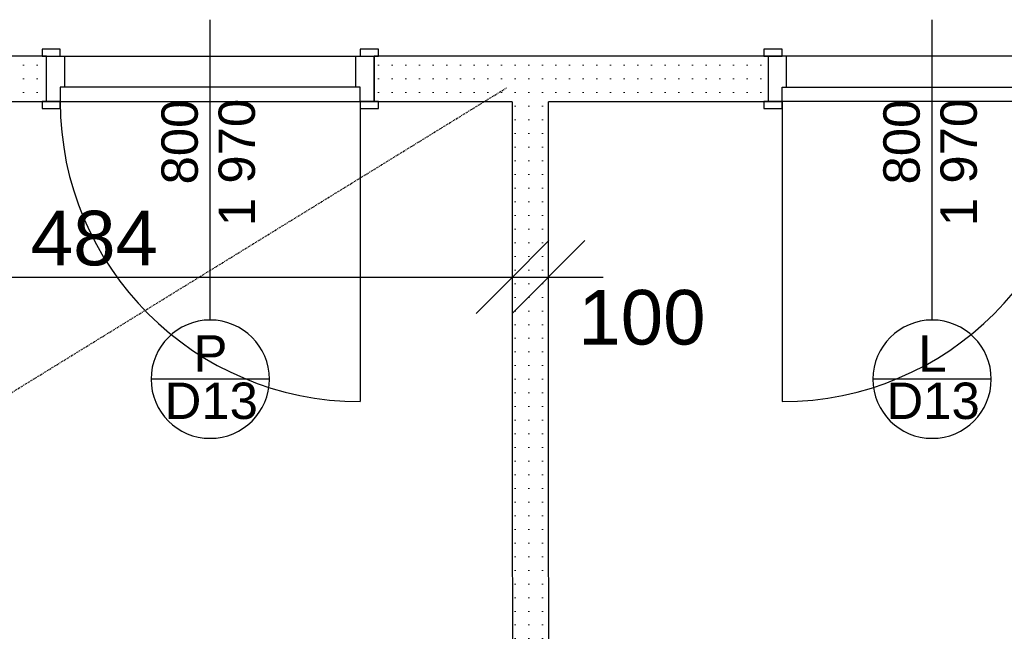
# Model space of a CAD drawing. Header units: millimetres. Extents: x -25972 to 4435, y -2839 to 20217.
# Tile 35 of 110: x -12686 to -9981, y 2008 to 3688. Entities that reach past the tile are written whole.
import ezdxf

# ---------------------------------------------------------------- set-up
doc = ezdxf.new("R2010")
doc.units = ezdxf.units.MM
doc.header["$MEASUREMENT"] = 0
doc.linetypes.add('Wipeout_Contour', pattern=[1000, 0, -1000])
doc.linetypes.add('Čárkovaná M', pattern=[4.5, 2.5, -2])
for name, color, linetype in [('7._POHLED ZÁPADNÍ_2_Kóty - SP', 7, 'Continuous'), ('7._POHLED ZÁPADNÍ_2_Nové_Anotace - SP', 7, 'Continuous'), ('7._POHLED ZÁPADNÍ_2_Nové_Konstrukce - nosné', 7, 'Continuous'), ('7._POHLED ZÁPADNÍ_2_Nové_Kóty - SP', 7, 'Continuous'), ('7._POHLED ZÁPADNÍ_2_Nové_Otvory – Dveře', 7, 'Continuous'), ('7._POHLED ZÁPADNÍ_2_Nové_Otvory – Značky dveří', 7, 'Continuous'), ('7._POHLED ZÁPADNÍ_2_Nové_Výplně – Řezové', 7, 'Continuous'), ('7._POHLED ZÁPADNÍ_2_Otvory – Značky dveří', 7, 'Continuous')]:
    doc.layers.add(name, color=color, linetype=linetype)
doc.styles.add('GENEROVANÝ_STYL_1', font='txt')
doc.styles.add('GENEROVANÝ_STYL_2', font='txt')
pattern_1 = [(0, (0, -9e-13), (0, 37.5), [0, -37.5])]

msp = doc.modelspace()

# ---------------------------------------------------------------- linework, layer by layer
at = {"layer": '7._POHLED ZÁPADNÍ_2_Nové_Otvory – Dveře', "color": 1, "linetype": 'Continuous', "lineweight": 25}
for p, q in [((-12574.4, 3606.8), (-12624.4, 3606.8)), ((-12574.4, 3587.8), (-12574.4, 3606.8)), ((-11700.4, 3606.8), (-11750.4, 3606.8)), ((-11750.4, 3606.8), (-11750.4, 3587.8)), ((-10591.2, 3606.8), (-10641.2, 3606.8)), ((-10591.2, 3587.8), (-10591.2, 3606.8)), ((-12562.4, 3587.8), (-12562.4, 3502.8)), ((-11762.4, 3502.8), (-11762.4, 3587.8)), ((-10579.2, 3502.8), (-10579.2, 3587.8)), ((-12562.4, 3502.8), (-12574.4, 3502.8)), ((-12574.4, 3502.8), (-12574.4, 3462.8)), ((-11750.4, 3502.8), (-12574.4, 3502.8)), ((-12574.4, 3502.8), (-12574.4, 3462.8)), ((-11750.4, 3502.8), (-11762.4, 3502.8)), ((-11750.4, 3462.8), (-11750.4, 3502.8)), ((-11750.4, 3462.8), (-11750.4, 3502.8)), ((-10591.2, 3462.8), (-10591.2, 3502.8)), ((-10591.2, 3502.8), (-10579.2, 3502.8)), ((-10591.2, 3462.8), (-10591.2, 3502.8)), ((-10591.2, 3502.8), (-9767.2, 3502.8)), ((-12574.4, 3443.8), (-12574.4, 3462.8)), ((-12574.4, 3462.8), (-11750.4, 3462.8)), ((-11750.4, 3462.8), (-11750.4, 3443.8)), ((-11750.4, 3462.8), (-11750.4, 2638.8)), ((-10591.2, 3443.8), (-10591.2, 3462.8)), ((-10591.2, 3462.8), (-10591.2, 2638.8)), ((-9767.2, 3462.8), (-10591.2, 3462.8)), ((-12624.4, 3443.8), (-12574.4, 3443.8)), ((-11750.4, 3443.8), (-11700.4, 3443.8)), ((-10641.2, 3443.8), (-10591.2, 3443.8))]:
    msp.add_line(p, q, dxfattribs=at)
for centre, start, end in [((-11750.4, 3462.8), 180, 270), ((-10591.2, 3462.8), 270, 0)]:
    msp.add_arc(centre, 824, start, end, dxfattribs=at)
at = {"layer": '7._POHLED ZÁPADNÍ_2_Nové_Otvory – Značky dveří', "color": 1, "linetype": 'Continuous', "lineweight": 25}
for p, q in [((-12162.4, 2862.8), (-12162.4, 3687.8)), ((-10179.2, 2862.8), (-10179.2, 3687.8)), ((-11999.9, 2700.3), (-12324.9, 2700.3)), ((-10016.7, 2700.3), (-10341.7, 2700.3))]:
    msp.add_line(p, q, dxfattribs=at)
at = {"layer": '7._POHLED ZÁPADNÍ_2_Nové_Otvory – Značky dveří', "color": 1, "linetype": 'Continuous', "lineweight": 25, "flags": 128}
for points in [[(-12324.9, 2700.3, 1), (-11999.9, 2700.3, 1)], [(-10341.7, 2700.3, 1), (-10016.7, 2700.3, 1)]]:
    msp.add_lwpolyline(points, format="xyb", close=True, dxfattribs=at)

# ---------------------------------------------------------------- texts
at = {"layer": '7._POHLED ZÁPADNÍ_2_Kóty - SP', "color": 1, "linetype": 'Continuous', "lineweight": 25, "char_height": 150, "attachment_point": 7, "style": 'GENEROVANÝ_STYL_2'}
for s, insert, width in [('\\A1;{\\pql;\\fArial|b0|i0|c0|p38;2\xa0484}', (-12830.2, 3010.8), 512.914), ('\\A1;{\\pql;\\fArial|b0|i0|c0|p38;100}', (-11151.2, 2793.3), 341.487)]:
    msp.add_mtext(s, dxfattribs=dict(at, insert=insert, width=width))
at = {"layer": '7._POHLED ZÁPADNÍ_2_Otvory – Značky dveří', "color": 1, "linetype": 'Continuous', "lineweight": 25, "char_height": 100, "rotation": 90, "style": 'GENEROVANÝ_STYL_1'}
for s, insert, attachment_point in [('\\A1;{\\pql;\\pt0;\\fArial|b0|i0|c238|p38;800}', (-12195, 3235.2), 7), ('\\A1;{\\pql;\\pt0;\\fArial|b0|i0|c238|p38;1\xa0970}', (-12139.5, 3120.9), 1), ('\\A1;{\\pql;\\pt0;\\fArial|b0|i0|c238|p38;800}', (-10211.9, 3235.2), 7), ('\\A1;{\\pql;\\pt0;\\fArial|b0|i0|c238|p38;1\xa0970}', (-10156.4, 3120.9), 1)]:
    msp.add_mtext(s, dxfattribs=dict(at, insert=insert, attachment_point=attachment_point))
at = {"layer": '7._POHLED ZÁPADNÍ_2_Otvory – Značky dveří', "color": 1, "linetype": 'Continuous', "lineweight": 25, "char_height": 100, "attachment_point": 4, "style": 'GENEROVANÝ_STYL_1'}
for s, insert in [('\\A1;{\\pql;\\pt0;\\fArial|b0|i0|c238|p38;P}', (-12208.1, 2771)), ('\\A1;{\\pql;\\pt0;\\fArial|b0|i0|c238|p38;L}', (-10217.2, 2771)), ('\\A1;{\\pql;\\pt0;\\fArial|b0|i0|c238|p38;D13}', (-12287.6, 2640.2)), ('\\A1;{\\pql;\\pt0;\\fArial|b0|i0|c238|p38;D13}', (-10304.5, 2640.2))]:
    msp.add_mtext(s, dxfattribs=dict(at, insert=insert))

# ---------------------------------------------------------------- wipeouts: each hides what was drawn before it
at = {"color": 254, "linetype": 'Wipeout_Contour', "lineweight": 0, "ltscale": 52873.463647}
msp.add_wipeout([(-12865.3, 3587.8), (-12867.5, 3462.8), (-12612.4, 3462.8), (-12612.4, 3587.8)], dxfattribs=at).dxf.layer = '7._POHLED ZÁPADNÍ_2_Nové_Výplně – Řezové'
at = {"color": 254, "linetype": 'Wipeout_Contour', "lineweight": 0, "ltscale": 46232.211644}
msp.add_wipeout([(-11231.7, 849.8), (-11233, 3462.8), (-11333, 3462.8), (-11331.7, 849.7)], dxfattribs=at).dxf.layer = '7._POHLED ZÁPADNÍ_2_Nové_Výplně – Řezové'

# ---------------------------------------------------------------- next in the draw order: hatches: boundary and pattern name
at = {"layer": '7._POHLED ZÁPADNÍ_2_Nové_Výplně – Řezové', "linetype": 'Continuous', "lineweight": 20, "true_color": 0xffaaaa}
h = msp.add_hatch(dxfattribs=at)
h.set_pattern_fill('Sádra_0002', color=21, style=0, pattern_type=2)
h.set_pattern_definition(pattern_1)
h.paths.add_polyline_path([(-12865.3, 3587.8), (-12867.5, 3462.8), (-12612.4, 3462.8), (-12612.4, 3587.8)])
h = msp.add_hatch(dxfattribs=at)
h.set_pattern_fill('Sádra_0002', color=21, style=0, pattern_type=2)
h.set_pattern_definition(pattern_1)
h.paths.add_polyline_path([(-11231.7, 849.8), (-11233, 3462.8), (-11333, 3462.8), (-11331.7, 849.7)])

# ---------------------------------------------------------------- next in the draw order: linework, layer by layer
at = {"layer": '7._POHLED ZÁPADNÍ_2_Nové_Konstrukce - nosné', "color": 1, "linetype": 'Continuous', "lineweight": 25}
for p, q in [((-12612.4, 3587.8), (-12624.4, 3587.8)), ((-12612.4, 3462.8), (-12612.4, 3587.8)), ((-12612.4, 3462.8), (-12624.4, 3462.8))]:
    msp.add_line(p, q, dxfattribs=at)
at = {"layer": '7._POHLED ZÁPADNÍ_2_Nové_Konstrukce - nosné', "color": 1, "linetype": 'Continuous', "lineweight": 25, "flags": 128}
for points in [[(-12612.4, 3587.8), (-12865.3, 3587.8)], [(-12867.5, 3462.8), (-12612.4, 3462.8)], [(-11333, 3462.8), (-11331.7, 849.7)], [(-11231.7, 849.8), (-11233, 3462.8)]]:
    msp.add_lwpolyline(points, dxfattribs=at)
at = {"layer": '7._POHLED ZÁPADNÍ_2_Nové_Kóty - SP', "color": 1, "linetype": 'Continuous', "lineweight": 25}
for p, q in [((-11233, 2793.3), (-11233, 3280.8)), ((-11331.7, 2680.8), (-11331.7, 3168.3)), ((-11431.7, 2880.8), (-11231.7, 3080.8)), ((-11133, 3080.8), (-11333, 2880.8)), ((-13815.9, 2980.8), (-11331.7, 2980.8)), ((-11331.7, 2980.8), (-11233, 2980.8)), ((-11233, 2980.8), (-11083, 2980.8))]:
    msp.add_line(p, q, dxfattribs=at)
at = {"layer": '7._POHLED ZÁPADNÍ_2_Nové_Otvory – Dveře', "color": 1, "linetype": 'Continuous', "lineweight": 25}
for p, q in [((-12624.4, 3606.8), (-12624.4, 3587.8)), ((-12624.4, 3587.8), (-12574.4, 3587.8)), ((-12612.4, 3587.8), (-12624.4, 3587.8)), ((-12612.4, 3587.8), (-12624.4, 3587.8)), ((-12612.4, 3462.8), (-12612.4, 3587.8)), ((-12612.4, 3587.8), (-12562.4, 3587.8)), ((-12612.4, 3462.8), (-12612.4, 3587.8)), ((-12612.4, 3462.8), (-12612.4, 3587.8)), ((-12574.4, 3462.8), (-12624.4, 3462.8)), ((-12624.4, 3462.8), (-12624.4, 3443.8)), ((-12612.4, 3462.8), (-12624.4, 3462.8)), ((-12612.4, 3462.8), (-12624.4, 3462.8)), ((-12574.4, 3462.8), (-12612.4, 3462.8))]:
    msp.add_line(p, q, dxfattribs=at)

# ---------------------------------------------------------------- next in the draw order: wipeouts: each hides what was drawn before it
at = {"color": 254, "linetype": 'Wipeout_Contour', "lineweight": 0, "ltscale": 46860.666285}
msp.add_wipeout([(-11712.4, 3587.8), (-11712.4, 3462.8), (-10629.2, 3462.8), (-10629.2, 3587.8)], dxfattribs=at).dxf.layer = '7._POHLED ZÁPADNÍ_2_Nové_Výplně – Řezové'

# ---------------------------------------------------------------- next in the draw order: hatches: boundary and pattern name
at = {"layer": '7._POHLED ZÁPADNÍ_2_Nové_Výplně – Řezové', "linetype": 'Continuous', "lineweight": 20, "true_color": 0xffaaaa}
h = msp.add_hatch(dxfattribs=at)
h.set_pattern_fill('Sádra_0002', color=21, style=0, pattern_type=2)
h.set_pattern_definition(pattern_1)
h.paths.add_polyline_path([(-11712.4, 3587.8), (-11712.4, 3462.8), (-10629.2, 3462.8), (-10629.2, 3587.8)])

# ---------------------------------------------------------------- next in the draw order: linework, layer by layer
at = {"layer": '7._POHLED ZÁPADNÍ_2_Nové_Anotace - SP', "color": 1, "linetype": 'Čárkovaná M', "lineweight": 25}
msp.add_line((-15652.6, 850.1), (-11348, 3500.7), dxfattribs=at)
at = {"layer": '7._POHLED ZÁPADNÍ_2_Nové_Konstrukce - nosné', "color": 1, "linetype": 'Continuous', "lineweight": 25}
for p, q in [((-11712.4, 3587.8), (-11700.4, 3587.8)), ((-11712.4, 3462.8), (-11712.4, 3587.8)), ((-10629.2, 3587.8), (-10641.2, 3587.8)), ((-10629.2, 3587.8), (-10629.2, 3462.8)), ((-11712.4, 3462.8), (-11700.4, 3462.8)), ((-10629.2, 3462.8), (-10641.2, 3462.8))]:
    msp.add_line(p, q, dxfattribs=at)
at = {"layer": '7._POHLED ZÁPADNÍ_2_Nové_Konstrukce - nosné', "color": 1, "linetype": 'Continuous', "lineweight": 25, "flags": 128}
for points in [[(-10629.2, 3587.8), (-11712.4, 3587.8)], [(-11712.4, 3462.8), (-11333, 3462.8)], [(-11233, 3462.8), (-10629.2, 3462.8)]]:
    msp.add_lwpolyline(points, dxfattribs=at)
at = {"layer": '7._POHLED ZÁPADNÍ_2_Nové_Otvory – Dveře', "color": 1, "linetype": 'Continuous', "lineweight": 25}
for p, q in [((-11700.4, 3587.8), (-11700.4, 3606.8)), ((-10641.2, 3606.8), (-10641.2, 3587.8)), ((-12612.4, 3587.8), (-11712.4, 3587.8)), ((-11762.4, 3587.8), (-11712.4, 3587.8)), ((-11750.4, 3587.8), (-11700.4, 3587.8)), ((-11712.4, 3587.8), (-11712.4, 3462.8)), ((-11712.4, 3462.8), (-11712.4, 3587.8)), ((-11712.4, 3462.8), (-11712.4, 3587.8)), ((-11712.4, 3587.8), (-11700.4, 3587.8)), ((-11712.4, 3587.8), (-11700.4, 3587.8)), ((-10641.2, 3587.8), (-10591.2, 3587.8)), ((-10629.2, 3587.8), (-10641.2, 3587.8)), ((-10629.2, 3587.8), (-10641.2, 3587.8)), ((-9729.2, 3587.8), (-10629.2, 3587.8)), ((-10629.2, 3587.8), (-10629.2, 3462.8)), ((-10579.2, 3587.8), (-10629.2, 3587.8)), ((-10629.2, 3587.8), (-10629.2, 3462.8)), ((-10629.2, 3587.8), (-10629.2, 3462.8)), ((-12612.4, 3462.8), (-11712.4, 3462.8)), ((-11700.4, 3462.8), (-11750.4, 3462.8)), ((-11712.4, 3462.8), (-11750.4, 3462.8)), ((-11712.4, 3462.8), (-11700.4, 3462.8)), ((-11712.4, 3462.8), (-11700.4, 3462.8)), ((-11700.4, 3443.8), (-11700.4, 3462.8)), ((-10591.2, 3462.8), (-10641.2, 3462.8)), ((-10641.2, 3462.8), (-10641.2, 3443.8)), ((-10629.2, 3462.8), (-10641.2, 3462.8)), ((-10629.2, 3462.8), (-10641.2, 3462.8)), ((-9729.2, 3462.8), (-10629.2, 3462.8)), ((-10629.2, 3462.8), (-10591.2, 3462.8))]:
    msp.add_line(p, q, dxfattribs=at)

doc.saveas('drawing.dxf')
